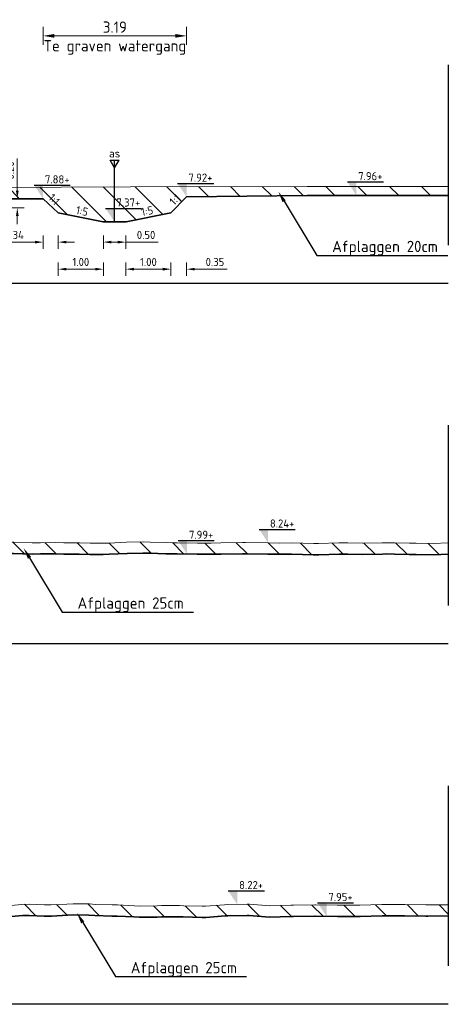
# Model space of a CAD drawing. Header units: metres. Extents: x 199581 to 207779, y 462378 to 466293.
# Tile 72 of 134: x 207324 to 207333, y 465990 to 466011. Entities that reach past the tile are written whole.
import ezdxf
from ezdxf import colors
from ezdxf.entities.mleader import LeaderData, LeaderLine
from ezdxf.enums import TextEntityAlignment as Align
from ezdxf.math import Vec2, Vec3

# ---------------------------------------------------------------- set-up
doc = ezdxf.new("R2010")
doc.units = ezdxf.units.M
doc.linetypes.add('AL-NAP_LIJN', pattern=[15.25, 12, -1.5, 0.25, -1.5])
doc.linetypes.add('XX-AFBREEK', pattern=[7, 4, -1, 1, -1])
doc.layers.get('0').update_dxf_attribs({"lineweight": 25})
for name, color, linetype, lineweight in [('B-WE-GR-MAAIVELD-G-GRIJS', 253, 'GW-MAAIVELD', 13), ('N-WE-AM-AS-SD', 10, 'Continuous', 25), ('N-WE-GW-MAAIVELD-GD', 90, 'GW-MAAIVELD', 35), ('N-WE-GW-ONTGRAVING-WERK-AD', 253, 'Continuous', 18), ('X-XX-AL-AFBREEKLIJN-GD', 250, 'XX-AFBREEK', 25), ('X-XX-AL-M', 7, 'Continuous', 18), ('X-XX-AL-NAP-GD', 253, 'AL-NAP_LIJN', 25), ('X-XX-AL-PEILMAAT-BEST-SD', 251, 'Continuous', 25), ('X-XX-AL-PEILMAAT-SD', 7, 'Continuous', 25), ('X-XX-AL-REFERENTIE-T25', 7, 'Continuous', 25), ('X-XX-AL-T18', 10, 'Continuous', 18)]:
    doc.layers.add(name, color=color, linetype=linetype, lineweight=lineweight)
doc.styles.add('NLCS-ISO', font='NLCS-ISO.ttf')
doc.styles.add('NLCS-ISO-M100-T18', font='NLCS-ISO.ttf', dxfattribs={"height": 0.18})
doc.styles.add('NLCS-ISO-M100-T25', font='NLCS-ISO.ttf', dxfattribs={"height": 0.25})
doc.styles.add('NLCS-ISO-M50-T18', font='isocpeur.ttf', dxfattribs={"height": 0.09})
doc.linetypes.add('GW-MAAIVELD', pattern='A,12,[40,NLCS.SHX,S=1,R=0,X=0,Y=-0.5],12', length=24)
doc.dimstyles.new('NLCS-M100-T18-PIJL_L2_H1', dxfattribs={"dimscale": 0.1, "dimtxt": 2.5, "dimasz": 1.8, "dimexe": 2, "dimexo": 2, "dimgap": 0.7, "dimtad": 1, "dimzin": 0, "dimdsep": 46, "dimtxsty": 'NLCS-ISO-M100-T18', "dimcen": 0, "dimdle": 2, "dimclrd": 256, "dimclre": 256, "dimclrt": 10, "dimadec": 1, "dimazin": 0, "dimtfac": 1, "dimtdec": 3, "dimtofl": 0, "dimtmove": 0, "dimatfit": 3, "dimfxl": 2, "dimfxlon": 1, "dimtfillclr": 256, "dimtolj": 1, "dimtzin": 0, "dimlwd": -1, "dimlwe": -1, "dimarcsym": 0})
doc.dimstyles.new('NLCS-M100-T25-PIJL_L2_H1', dxfattribs={"dimscale": 0.1, "dimtxt": 2.5, "dimasz": 2.5, "dimexe": 2, "dimexo": 2, "dimgap": 0.7, "dimtad": 1, "dimzin": 0, "dimdsep": 46, "dimtxsty": 'NLCS-ISO-M100-T25', "dimcen": 0, "dimdle": 2, "dimclrd": 256, "dimclre": 256, "dimclrt": 256, "dimadec": 1, "dimazin": 0, "dimtfac": 1, "dimtdec": 3, "dimtofl": 0, "dimtmove": 0, "dimatfit": 3, "dimfxl": 2, "dimfxlon": 1, "dimtfillclr": 256, "dimtolj": 1, "dimtzin": 0, "dimlwd": -1, "dimlwe": -1, "dimarcsym": 0})
pattern_1 = [(135, (0, 0), (-0.3535533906, -0.3535533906), [])]

# ---------------------------------------------------------------- blocks, each defined once
blk = doc.blocks.new('SAL-PEILMAAT_INFRACAD_H01-SOD')
blk.add_line((-2, 3), (6, 3))
blk.add_solid([(-2, 3), (0, 3), (0, 0)])
at = {"style": 'NLCS-ISO'}
blk.add_attdef('...', (0.4, 3.4), '', height=1.8, dxfattribs=at)
blk = doc.blocks.new('SAM-AS-D')
for p, q in [((0, 3), (-0.25, 3.433)), ((0.25, 3.433), (-0.25, 3.433)), ((0, 0), (0, 3.433)), ((0, 3), (0.25, 3.433))]:
    blk.add_line(p, q)
blk = doc.blocks.new('*D142')
at = {"layer": 'X-XX-AL-M', "transparency": 16777216}
for p, q in [((207325.504, 466006.661), (207325.504, 466006.361)), ((207326.004, 466006.661), (207326.004, 466006.361)), ((207325.684, 466006.511), (207325.824, 466006.511)), ((207326.004, 466006.511), (207326.72, 466006.511))]:
    blk.add_line(p, q, dxfattribs=at)
for points in [[(207325.684, 466006.541), (207325.684, 466006.481), (207325.504, 466006.511)], [(207325.824, 466006.541), (207325.824, 466006.481), (207326.004, 466006.511)]]:
    blk.add_solid(points, dxfattribs=at)
at = {"layer": 'X-XX-AL-M', "transparency": 16777216, "insert": (207326.452, 466006.671), "char_height": 0.18, "attachment_point": 5, "style": 'NLCS-ISO-M100-T18'}
blk.add_mtext('\\A1;0.50', dxfattribs=at)
blk = doc.blocks.new('*D144')
at = {"layer": 'X-XX-AL-M', "transparency": 16777216}
for p, q in [((207324.504, 466006.061), (207324.504, 466005.761)), ((207325.504, 466006.061), (207325.504, 466005.761)), ((207325.324, 466005.911), (207324.684, 466005.911))]:
    blk.add_line(p, q, dxfattribs=at)
for points in [[(207324.684, 466005.941), (207324.684, 466005.881), (207324.504, 466005.911)], [(207325.324, 466005.941), (207325.324, 466005.881), (207325.504, 466005.911)]]:
    blk.add_solid(points, dxfattribs=at)
at = {"layer": 'X-XX-AL-M', "transparency": 16777216, "insert": (207325.004, 466006.071), "char_height": 0.18, "attachment_point": 5, "style": 'NLCS-ISO-M100-T18'}
blk.add_mtext('\\A1;1.00', dxfattribs=at)
blk = doc.blocks.new('*D143')
at = {"layer": 'X-XX-AL-M', "transparency": 16777216}
for p, q in [((207326.004, 466006.061), (207326.004, 466005.761)), ((207327.004, 466006.061), (207327.004, 466005.761)), ((207326.184, 466005.911), (207326.824, 466005.911))]:
    blk.add_line(p, q, dxfattribs=at)
for points in [[(207326.184, 466005.941), (207326.184, 466005.881), (207326.004, 466005.911)], [(207326.824, 466005.941), (207326.824, 466005.881), (207327.004, 466005.911)]]:
    blk.add_solid(points, dxfattribs=at)
at = {"layer": 'X-XX-AL-M', "transparency": 16777216, "insert": (207326.504, 466006.071), "char_height": 0.18, "attachment_point": 5, "style": 'NLCS-ISO-M100-T18'}
blk.add_mtext('\\A1;1.00', dxfattribs=at)
blk = doc.blocks.new('*D145')
at = {"layer": 'X-XX-AL-M', "transparency": 16777216}
for p, q in [((207324.167, 466006.661), (207324.167, 466006.361)), ((207324.504, 466006.661), (207324.504, 466006.361)), ((207323.987, 466006.511), (207323.253, 466006.511)), ((207324.684, 466006.511), (207324.864, 466006.511))]:
    blk.add_line(p, q, dxfattribs=at)
for points in [[(207323.987, 466006.541), (207323.987, 466006.481), (207324.167, 466006.511)], [(207324.684, 466006.541), (207324.684, 466006.481), (207324.504, 466006.511)]]:
    blk.add_solid(points, dxfattribs=at)
at = {"layer": 'X-XX-AL-M', "transparency": 16777216, "insert": (207323.53, 466006.671), "char_height": 0.18, "attachment_point": 5, "style": 'NLCS-ISO-M100-T18'}
blk.add_mtext('\\A1;0.34', dxfattribs=at)
blk = doc.blocks.new('*D146')
at = {"layer": 'X-XX-AL-M', "transparency": 16777216}
for p, q in [((207327.004, 466006.061), (207327.004, 466005.761)), ((207327.353, 466006.061), (207327.353, 466005.761)), ((207326.824, 466005.911), (207326.644, 466005.911)), ((207327.533, 466005.911), (207328.249, 466005.911))]:
    blk.add_line(p, q, dxfattribs=at)
for points in [[(207326.824, 466005.941), (207326.824, 466005.881), (207327.004, 466005.911)], [(207327.533, 466005.941), (207327.533, 466005.881), (207327.353, 466005.911)]]:
    blk.add_solid(points, dxfattribs=at)
at = {"layer": 'X-XX-AL-M', "transparency": 16777216, "insert": (207327.981, 466006.071), "char_height": 0.18, "attachment_point": 5, "style": 'NLCS-ISO-M100-T18'}
blk.add_mtext('\\A1;0.35', dxfattribs=at)
blk = doc.blocks.new('*D209')
at = {"layer": 'X-XX-AL-M', "transparency": 16777216}
for p, q in [((207324.167, 466010.89), (207324.167, 466011.29)), ((207327.353, 466010.89), (207327.353, 466011.29)), ((207324.417, 466011.09), (207327.103, 466011.09))]:
    blk.add_line(p, q, dxfattribs=at)
for points in [[(207324.417, 466011.132), (207324.417, 466011.049), (207324.167, 466011.09)], [(207327.103, 466011.132), (207327.103, 466011.049), (207327.353, 466011.09)]]:
    blk.add_solid(points, dxfattribs=at)
at = {"layer": 'X-XX-AL-M', "transparency": 16777216, "insert": (207325.76, 466011.285), "char_height": 0.25, "attachment_point": 5, "style": 'NLCS-ISO-M100-T25'}
blk.add_mtext('\\A1;3.19', dxfattribs=at)
blk = doc.blocks.new('*D231')
at = {"layer": 'X-XX-AL-M', "transparency": 16777216}
for p, q in [((207323.594, 466007.654), (207323.594, 466008.37)), ((207323.444, 466007.474), (207323.744, 466007.474)), ((207323.744, 466007.27), (207323.444, 466007.27)), ((207323.594, 466007.09), (207323.594, 466006.91))]:
    blk.add_line(p, q, dxfattribs=at)
for points in [[(207323.564, 466007.654), (207323.624, 466007.654), (207323.594, 466007.474)], [(207323.564, 466007.09), (207323.624, 466007.09), (207323.594, 466007.27)]]:
    blk.add_solid(points, dxfattribs=at)
at = {"layer": 'X-XX-AL-M', "transparency": 16777216, "insert": (207323.434, 466008.102), "char_height": 0.18, "attachment_point": 5, "rotation": 90, "style": 'NLCS-ISO-M100-T18'}
blk.add_mtext('\\A1;0.20', dxfattribs=at)

msp = doc.modelspace()

# ---------------------------------------------------------------- hatches: boundary and pattern name
at = {"layer": 'N-WE-GW-ONTGRAVING-WERK-AD'}
h = msp.add_hatch(dxfattribs=at)
h.set_pattern_fill('AGW-WERK_ONTGRAVEN-SO', color=256, scale=0.1, pattern_type=2)
h.set_pattern_definition(pattern_1)
h.paths.add_polyline_path([(207327.353, 466007.513), (207330.03, 466007.546), (207331.121, 466007.546), (207333.161, 466007.545), (207333.161, 466007.745), (207331.121, 466007.746), (207330.03, 466007.746), (207326.104, 466007.741), (207324.566, 466007.734), (207321.087, 466007.723), (207319.155, 466007.628), (207315.495, 466007.567), (207311.287, 466007.417), (207310.771, 466007.118), (207311.415, 466007.102), (207315.507, 466007.247), (207319.17, 466007.474), (207323.167, 466007.474), (207323.297, 466007.474), (207324.167, 466007.474), (207324.501, 466007.16), (207325.501, 466006.96), (207326.007, 466006.961), (207327.001, 466007.16)])
h = msp.add_hatch(dxfattribs=at)
h.set_pattern_fill('AGW-WERK_ONTGRAVEN-SO', color=256, scale=0.1, pattern_type=2)
h.set_pattern_definition(pattern_1)
h.paths.add_polyline_path([(207319.88, 465999.589), (207320.146, 465999.596), (207320.24, 465999.598), (207320.265, 465999.599), (207320.316, 465999.598), (207320.784, 465999.598), (207321.069, 465999.593), (207321.306, 465999.586), (207321.836, 465999.587), (207322.358, 465999.609), (207322.583, 465999.602), (207322.877, 465999.591), (207323.355, 465999.6), (207323.401, 465999.601), (207323.512, 465999.598), (207323.925, 465999.584), (207324.112, 465999.588), (207324.448, 465999.589), (207324.626, 465999.586), (207324.97, 465999.582), (207325.207, 465999.579), (207325.499, 465999.577), (207325.635, 465999.58), (207326.029, 465999.601), (207326.383, 465999.607), (207326.537, 465999.603), (207326.892, 465999.594), (207327.062, 465999.588), (207327.139, 465999.588), (207327.588, 465999.581), (207327.901, 465999.58), (207328.117, 465999.582), (207328.594, 465999.591), (207328.652, 465999.591), (207329.158, 465999.584), (207329.417, 465999.581), (207329.681, 465999.583), (207330.17, 465999.569), (207330.209, 465999.568), (207330.287, 465999.57), (207330.737, 465999.585), (207330.932, 465999.587), (207331.253, 465999.579), (207331.698, 465999.586), (207331.78, 465999.588), (207331.965, 465999.586), (207332.295, 465999.579), (207332.446, 465999.575), (207332.829, 465999.571), (207333.161, 465999.584), (207333.161, 465999.834), (207332.825, 465999.821), (207332.45, 465999.825), (207332.301, 465999.829), (207331.97, 465999.836), (207331.778, 465999.838), (207331.692, 465999.836), (207331.255, 465999.83), (207330.934, 465999.837), (207330.731, 465999.835), (207330.28, 465999.82), (207330.208, 465999.818), (207330.175, 465999.819), (207329.684, 465999.833), (207329.417, 465999.831), (207329.161, 465999.834), (207328.659, 465999.841), (207328.637, 465999.841), (207328.59, 465999.841), (207328.114, 465999.832), (207327.9, 465999.83), (207327.591, 465999.831), (207327.142, 465999.838), (207327.067, 465999.838), (207326.9, 465999.844), (207326.544, 465999.853), (207326.384, 465999.857), (207326.02, 465999.851), (207325.625, 465999.83), (207325.497, 465999.827), (207325.21, 465999.829), (207324.973, 465999.832), (207324.63, 465999.836), (207324.45, 465999.839), (207324.109, 465999.838), (207323.926, 465999.834), (207323.52, 465999.847), (207323.403, 465999.851), (207323.35, 465999.85), (207322.88, 465999.841), (207322.592, 465999.852), (207322.356, 465999.859), (207321.83, 465999.837), (207321.309, 465999.836), (207321.075, 465999.843), (207320.786, 465999.848), (207320.317, 465999.848), (207320.262, 465999.849), (207320.234, 465999.848), (207320.141, 465999.846), (207319.834, 465999.838), (207319.739, 465999.837), (207319.559, 465999.835), (207319.216, 465999.837), (207318.8, 465999.846), (207318.692, 465999.846), (207318.451, 465999.848), (207318.169, 465999.848), (207318.042, 465999.846), (207317.645, 465999.845), (207317.284, 465999.85), (207317.122, 465999.848), (207316.761, 465999.836), (207316.598, 465999.83), (207316.525, 465999.833), (207316.075, 465999.851), (207315.767, 465999.847), (207315.551, 465999.844), (207315.071, 465999.842), (207315.028, 465999.842), (207315.009, 465999.842), (207314.505, 465999.836), (207314.25, 465999.843), (207313.981, 465999.857), (207313.492, 465999.846), (207313.458, 465999.845), (207313.381, 465999.843), (207312.934, 465999.827), (207312.734, 465999.818), (207312.411, 465999.797), (207311.975, 465999.801), (207311.887, 465999.8), (207311.691, 465999.796), (207311.364, 465999.784), (207311.217, 465999.766), (207310.841, 465999.72), (207310.459, 465999.706), (207310.317, 465999.697), (207310.001, 465999.684), (207309.794, 465999.674), (207309.7, 465999.669), (207309.27, 465999.646), (207308.942, 465999.645), (207308.747, 465999.637), (207308.312, 465999.597), (207308.223, 465999.588), (207307.132, 465999.404), (207306.993, 465999.288), (207308.769, 465999.288), (207308.949, 465999.295), (207309.28, 465999.296), (207309.718, 465999.32), (207309.81, 465999.324), (207310.017, 465999.334), (207310.336, 465999.347), (207310.477, 465999.356), (207310.868, 465999.371), (207311.26, 465999.418), (207311.392, 465999.435), (207311.552, 465999.482), (207315.549, 465999.482), (207316.549, 465999.482), (207316.911, 465999.12), (207317.911, 465998.92), (207318.411, 465998.92), (207319.411, 465999.12)])
h = msp.add_hatch(dxfattribs=at)
h.set_pattern_fill('AGW-WERK_ONTGRAVEN-SO', color=256, scale=0.1, pattern_type=2)
h.set_pattern_definition(pattern_1)
h.paths.add_polyline_path([(207319.869, 465991.528), (207319.949, 465991.529), (207320.2, 465991.529), (207320.442, 465991.541), (207320.691, 465991.539), (207320.924, 465991.535), (207321.196, 465991.537), (207321.419, 465991.538), (207321.699, 465991.546), (207321.903, 465991.548), (207322.189, 465991.543), (207322.386, 465991.537), (207322.693, 465991.531), (207322.878, 465991.532), (207323.195, 465991.523), (207323.386, 465991.529), (207323.71, 465991.559), (207323.857, 465991.563), (207324.189, 465991.547), (207324.356, 465991.546), (207324.709, 465991.568), (207324.842, 465991.574), (207325.184, 465991.569), (207325.313, 465991.559), (207325.691, 465991.547), (207325.809, 465991.547), (207326.183, 465991.529), (207326.299, 465991.522), (207326.702, 465991.527), (207326.798, 465991.531), (207327.194, 465991.532), (207327.277, 465991.53), (207327.692, 465991.521), (207327.779, 465991.52), (207328.21, 465991.551), (207328.267, 465991.553), (207328.698, 465991.561), (207328.74, 465991.561), (207329.191, 465991.528), (207329.665, 465991.542), (207329.693, 465991.541), (207329.728, 465991.541), (207330.207, 465991.545), (207330.701, 465991.541), (207330.71, 465991.541), (207331.081, 465991.54), (207331.195, 465991.54), (207331.201, 465991.54), (207331.692, 465991.553), (207331.703, 465991.554), (207332.166, 465991.555), (207332.188, 465991.554), (207332.663, 465991.545), (207332.703, 465991.546), (207333.161, 465991.552), (207333.161, 465991.802), (207333.15, 465991.802), (207332.697, 465991.796), (207332.661, 465991.795), (207332.197, 465991.804), (207332.172, 465991.805), (207331.697, 465991.804), (207331.683, 465991.803), (207331.197, 465991.79), (207331.082, 465991.79), (207330.705, 465991.791), (207330.697, 465991.791), (207330.216, 465991.795), (207330.197, 465991.795), (207329.709, 465991.791), (207329.664, 465991.792), (207329.196, 465991.779), (207328.749, 465991.811), (207328.696, 465991.811), (207328.26, 465991.803), (207328.196, 465991.801), (207327.771, 465991.77), (207327.696, 465991.771), (207327.282, 465991.78), (207327.196, 465991.782), (207326.793, 465991.781), (207326.696, 465991.777), (207326.304, 465991.772), (207326.196, 465991.779), (207325.815, 465991.797), (207325.696, 465991.797), (207325.326, 465991.809), (207325.195, 465991.819), (207324.837, 465991.824), (207324.695, 465991.817), (207324.348, 465991.796), (207324.195, 465991.797), (207323.859, 465991.813), (207323.695, 465991.809), (207323.37, 465991.778), (207323.195, 465991.773), (207322.881, 465991.782), (207322.695, 465991.781), (207322.392, 465991.787), (207322.195, 465991.793), (207321.903, 465991.798), (207321.695, 465991.796), (207321.414, 465991.788), (207321.194, 465991.787), (207320.925, 465991.785), (207320.694, 465991.789), (207320.436, 465991.791), (207320.194, 465991.779), (207319.947, 465991.779), (207319.694, 465991.775), (207319.458, 465991.776), (207319.194, 465991.781), (207318.97, 465991.785), (207318.694, 465991.797), (207318.481, 465991.796), (207318.194, 465991.789), (207317.992, 465991.783), (207317.693, 465991.781), (207317.503, 465991.781), (207317.193, 465991.771), (207317.014, 465991.768), (207316.693, 465991.784), (207316.525, 465991.789), (207316.193, 465991.786), (207316.036, 465991.78), (207315.693, 465991.772), (207315.547, 465991.773), (207315.193, 465991.75), (207315.058, 465991.749), (207314.693, 465991.767), (207314.569, 465991.769), (207314.193, 465991.787), (207314.08, 465991.788), (207313.692, 465991.77), (207313.591, 465991.767), (207313.192, 465991.779), (207313.102, 465991.778), (207312.692, 465991.765), (207312.613, 465991.762), (207312.192, 465991.763), (207312.124, 465991.767), (207311.692, 465991.783), (207311.635, 465991.776), (207311.192, 465991.735), (207311.146, 465991.733), (207310.692, 465991.721), (207310.657, 465991.72), (207310.192, 465991.695), (207310.168, 465991.692), (207309.691, 465991.636), (207309.679, 465991.634), (207309.19, 465991.58), (207307.399, 465991.461), (207306.971, 465991.237), (207309.221, 465991.232), (207309.72, 465991.286), (207309.734, 465991.288), (207310.216, 465991.345), (207310.228, 465991.347), (207310.67, 465991.37), (207310.701, 465991.371), (207311.155, 465991.384), (207311.212, 465991.385), (207311.545, 465991.438), (207315.543, 465991.438), (207315.704, 465991.438), (207316.046, 465991.438), (207316.216, 465991.438), (207316.542, 465991.439), (207316.911, 465991.07), (207317.911, 465990.87), (207318.411, 465990.87), (207319.411, 465991.07)])

# ---------------------------------------------------------------- linework, layer by layer
at = {"layer": 'B-WE-GR-MAAIVELD-G-GRIJS', "flags": 128}
for points in [[(207298.161, 466008.142), (207298.98, 466008.141), (207302.231, 466008.124), (207303.213, 466007.782), (207303.756, 466007.555), (207304.958, 466007.567), (207306.64, 466006.512), (207307.34, 466006.321), (207309.162, 466006.336), (207309.83, 466006.571), (207311.287, 466007.417), (207315.495, 466007.567), (207319.155, 466007.628), (207321.087, 466007.723), (207324.566, 466007.734), (207326.104, 466007.741), (207330.03, 466007.746), (207331.121, 466007.746), (207333.161, 466007.745)], [(207298.161, 466000.053), (207298.555, 466000.033), (207299.986, 465999.743), (207301.16, 465999.524), (207302.133, 465998.995), (207302.436, 465998.489), (207303.126, 465998.272), (207305.512, 465998.313), (207306.046, 465998.496), (207307.132, 465999.404), (207308.223, 465999.588), (207308.312, 465999.597), (207308.747, 465999.637), (207308.942, 465999.645), (207309.27, 465999.646), (207309.7, 465999.669), (207309.794, 465999.674), (207310.001, 465999.684), (207310.317, 465999.697), (207310.459, 465999.706), (207310.841, 465999.72), (207311.217, 465999.766), (207311.364, 465999.784), (207311.691, 465999.796), (207311.887, 465999.8), (207311.975, 465999.801), (207312.411, 465999.797), (207312.734, 465999.818), (207312.934, 465999.827), (207313.381, 465999.843), (207313.458, 465999.845), (207313.492, 465999.846), (207313.981, 465999.857), (207314.25, 465999.843), (207314.505, 465999.836), (207315.009, 465999.842), (207315.028, 465999.842), (207315.071, 465999.842), (207315.551, 465999.844), (207315.767, 465999.847), (207316.075, 465999.851), (207316.525, 465999.833), (207316.598, 465999.83), (207316.761, 465999.836), (207317.122, 465999.848), (207317.284, 465999.85), (207317.645, 465999.845), (207318.042, 465999.846), (207318.169, 465999.848), (207318.451, 465999.848), (207318.692, 465999.846), (207318.8, 465999.846), (207319.216, 465999.837), (207319.559, 465999.835), (207319.739, 465999.837), (207319.834, 465999.838), (207320.141, 465999.846), (207320.234, 465999.848), (207320.262, 465999.849), (207320.317, 465999.848), (207320.786, 465999.848), (207321.075, 465999.843), (207321.309, 465999.836), (207321.83, 465999.837), (207322.356, 465999.859), (207322.592, 465999.852), (207322.88, 465999.841), (207323.35, 465999.85), (207323.403, 465999.851), (207323.52, 465999.847), (207323.926, 465999.834), (207324.109, 465999.838), (207324.45, 465999.839), (207324.63, 465999.836), (207324.973, 465999.832), (207325.21, 465999.829), (207325.497, 465999.827), (207325.625, 465999.83), (207326.02, 465999.851), (207326.384, 465999.857), (207326.544, 465999.853), (207326.9, 465999.844), (207327.067, 465999.838), (207327.142, 465999.838), (207327.591, 465999.831), (207327.9, 465999.83), (207328.114, 465999.832), (207328.59, 465999.841), (207328.637, 465999.841), (207328.659, 465999.841), (207329.161, 465999.834), (207329.417, 465999.831), (207329.684, 465999.833), (207330.175, 465999.819), (207330.208, 465999.818), (207330.28, 465999.82), (207330.731, 465999.835), (207330.934, 465999.837), (207331.255, 465999.83), (207331.692, 465999.836), (207331.778, 465999.838), (207331.97, 465999.836), (207332.301, 465999.829), (207332.45, 465999.825), (207332.825, 465999.821), (207333.161, 465999.834)], [(207298.161, 465991.873), (207298.188, 465991.869), (207298.432, 465991.883), (207298.689, 465991.888), (207298.921, 465991.882), (207299.189, 465991.872), (207299.41, 465991.856), (207299.689, 465991.859), (207299.899, 465991.817), (207300.189, 465991.733), (207300.388, 465991.695), (207300.689, 465991.662), (207300.877, 465991.626), (207301.189, 465991.568), (207301.366, 465991.516), (207301.689, 465991.396), (207301.855, 465991.281), (207302.275, 465991.048), (207302.634, 465990.441), (207303.112, 465990.354), (207303.334, 465990.291), (207305.839, 465990.317), (207306.274, 465990.515), (207306.598, 465991.042), (207307.399, 465991.461), (207309.19, 465991.58), (207309.679, 465991.634), (207309.691, 465991.636), (207310.168, 465991.692), (207310.192, 465991.695), (207310.657, 465991.72), (207310.692, 465991.721), (207311.146, 465991.733), (207311.192, 465991.735), (207311.635, 465991.776), (207311.692, 465991.783), (207312.124, 465991.767), (207312.192, 465991.763), (207312.613, 465991.762), (207312.692, 465991.765), (207313.102, 465991.778), (207313.192, 465991.779), (207313.591, 465991.767), (207313.692, 465991.77), (207314.08, 465991.788), (207314.193, 465991.787), (207314.569, 465991.769), (207314.693, 465991.767), (207315.058, 465991.749), (207315.193, 465991.75), (207315.547, 465991.773), (207315.693, 465991.772), (207316.036, 465991.78), (207316.193, 465991.786), (207316.525, 465991.789), (207316.693, 465991.784), (207317.014, 465991.768), (207317.193, 465991.771), (207317.503, 465991.781), (207317.693, 465991.781), (207317.992, 465991.783), (207318.194, 465991.789), (207318.481, 465991.796), (207318.694, 465991.797), (207318.97, 465991.785), (207319.194, 465991.781), (207319.458, 465991.776), (207319.694, 465991.775), (207319.947, 465991.779), (207320.194, 465991.779), (207320.436, 465991.791), (207320.694, 465991.789), (207320.925, 465991.785), (207321.194, 465991.787), (207321.414, 465991.788), (207321.695, 465991.796), (207321.903, 465991.798), (207322.195, 465991.793), (207322.392, 465991.787), (207322.695, 465991.781), (207322.881, 465991.782), (207323.195, 465991.773), (207323.37, 465991.778), (207323.695, 465991.809), (207323.859, 465991.813), (207324.195, 465991.797), (207324.348, 465991.796), (207324.695, 465991.817), (207324.837, 465991.824), (207325.195, 465991.819), (207325.326, 465991.809), (207325.696, 465991.797), (207325.815, 465991.797), (207326.196, 465991.779), (207326.304, 465991.772), (207326.696, 465991.777), (207326.793, 465991.781), (207327.196, 465991.782), (207327.282, 465991.78), (207327.696, 465991.771), (207327.771, 465991.77), (207328.196, 465991.801), (207328.26, 465991.803), (207328.696, 465991.811), (207328.749, 465991.811), (207329.196, 465991.779), (207329.664, 465991.792), (207329.697, 465991.791), (207329.727, 465991.791), (207330.197, 465991.795), (207330.216, 465991.795), (207330.697, 465991.791), (207330.705, 465991.791), (207331.082, 465991.79), (207331.194, 465991.79), (207331.197, 465991.79), (207331.683, 465991.803), (207331.697, 465991.804), (207332.172, 465991.805), (207332.197, 465991.804), (207332.661, 465991.795), (207332.697, 465991.796), (207333.15, 465991.802), (207333.161, 465991.802)]]:
    msp.add_lwpolyline(points, dxfattribs=at)
at = {"layer": 'N-WE-GW-MAAIVELD-GD', "flags": 128}
for points in [[(207298.161, 466007.842), (207298.979, 466007.841), (207302.179, 466007.824), (207303.105, 466007.502), (207303.697, 466007.255), (207304.873, 466007.266), (207311.415, 466007.102), (207315.507, 466007.247), (207319.17, 466007.474), (207323.297, 466007.474), (207324.167, 466007.474), (207324.501, 466007.16), (207325.501, 466006.96), (207326.007, 466006.961), (207327.001, 466007.16), (207327.353, 466007.513), (207330.03, 466007.546), (207331.121, 466007.546), (207333.161, 466007.545)], [(207319.88, 465999.589), (207320.146, 465999.596), (207320.24, 465999.598), (207320.265, 465999.599), (207320.316, 465999.598), (207320.784, 465999.598), (207321.069, 465999.593), (207321.306, 465999.586), (207321.836, 465999.587), (207322.358, 465999.609), (207322.583, 465999.602), (207322.877, 465999.591), (207323.355, 465999.6), (207323.401, 465999.601), (207323.512, 465999.598), (207323.925, 465999.584), (207324.112, 465999.588), (207324.448, 465999.589), (207324.626, 465999.586), (207324.97, 465999.582), (207325.207, 465999.579), (207325.499, 465999.577), (207325.635, 465999.58), (207326.029, 465999.601), (207326.383, 465999.607), (207326.537, 465999.603), (207326.892, 465999.594), (207327.062, 465999.588), (207327.139, 465999.588), (207327.588, 465999.581), (207327.901, 465999.58), (207328.117, 465999.582), (207328.594, 465999.591), (207328.64, 465999.591), (207328.657, 465999.591), (207329.158, 465999.584), (207329.417, 465999.581), (207329.681, 465999.583), (207330.17, 465999.569), (207330.209, 465999.568), (207330.287, 465999.57), (207330.737, 465999.585), (207330.932, 465999.587), (207331.253, 465999.579), (207331.698, 465999.586), (207331.78, 465999.588), (207331.965, 465999.586), (207332.295, 465999.579), (207332.446, 465999.575), (207332.829, 465999.571), (207333.161, 465999.584)], [(207319.869, 465991.528), (207319.949, 465991.529), (207320.2, 465991.529), (207320.442, 465991.541), (207320.691, 465991.539), (207320.924, 465991.535), (207321.196, 465991.537), (207321.419, 465991.538), (207321.699, 465991.546), (207321.903, 465991.548), (207322.189, 465991.543), (207322.386, 465991.537), (207322.693, 465991.531), (207322.878, 465991.532), (207323.195, 465991.523), (207323.386, 465991.529), (207323.71, 465991.559), (207323.857, 465991.563), (207324.189, 465991.547), (207324.356, 465991.546), (207324.709, 465991.568), (207324.842, 465991.574), (207325.184, 465991.569), (207325.313, 465991.559), (207325.691, 465991.547), (207325.809, 465991.547), (207326.183, 465991.529), (207326.299, 465991.522), (207326.702, 465991.527), (207326.798, 465991.531), (207327.194, 465991.532), (207327.277, 465991.53), (207327.692, 465991.521), (207327.779, 465991.52), (207328.21, 465991.551), (207328.267, 465991.553), (207328.698, 465991.561), (207328.74, 465991.561), (207329.191, 465991.528), (207329.665, 465991.542), (207329.693, 465991.541), (207329.728, 465991.541), (207330.198, 465991.545), (207330.215, 465991.545), (207330.701, 465991.541), (207330.71, 465991.541), (207331.081, 465991.54), (207331.195, 465991.54), (207331.201, 465991.54), (207331.692, 465991.553), (207331.703, 465991.554), (207332.166, 465991.555), (207332.188, 465991.554), (207332.663, 465991.545), (207332.703, 465991.546), (207333.149, 465991.552), (207333.161, 465991.552)]]:
    msp.add_lwpolyline(points, dxfattribs=at)
at = {"layer": 'X-XX-AL-AFBREEKLIJN-GD', "flags": 128}
for points in [[(207333.161, 466010.444), (207333.161, 466006.444)], [(207333.161, 466002.444), (207333.161, 465998.444)], [(207333.161, 465994.444), (207333.161, 465990.444)]]:
    msp.add_lwpolyline(points, dxfattribs=at)
at = {"layer": 'X-XX-AL-NAP-GD', "flags": 128}
for points in [[(207333.161, 466005.59), (207298.161, 466005.59)], [(207333.161, 465997.59), (207298.161, 465997.59)], [(207333.161, 465989.59), (207298.161, 465989.59)]]:
    msp.add_lwpolyline(points, dxfattribs=at)

# ---------------------------------------------------------------- block references
at = {"layer": 'N-WE-AM-AS-SD', "xscale": -0.4, "yscale": 0.4, "zscale": 2}
msp.add_blockref('SAM-AS-D', (207325.754, 466006.961), dxfattribs=at)
at = {"layer": 'X-XX-AL-PEILMAAT-BEST-SD', "xscale": 0.1, "yscale": 0.1, "zscale": 0.1}
for p, values in [((207329.161, 465999.834), {'...': '8.24+'}), ((207328.478, 465991.807), {'...': '8.22+'})]:
    msp.add_blockref('SAL-PEILMAAT_INFRACAD_H01-SOD', p, dxfattribs=at).add_auto_attribs(values)
at = {"layer": 'X-XX-AL-PEILMAAT-SD', "xscale": 0.1, "yscale": 0.1, "zscale": 0.1}
for p, values in [((207324.167, 466007.474), {'...': '7.88+'}), ((207327.353, 466007.513), {'...': '7.92+'}), ((207331.121, 466007.546), {'...': '7.96+'}), ((207325.754, 466006.961), {'...': '7.37+'}), ((207327.364, 465999.584), {'...': '7.99+'}), ((207330.458, 465991.543), {'...': '7.95+'})]:
    msp.add_blockref('SAL-PEILMAAT_INFRACAD_H01-SOD', p, dxfattribs=at).add_auto_attribs(values)

# ---------------------------------------------------------------- texts
at = {"layer": 'X-XX-AL-REFERENTIE-T25', "insert": (207324.176, 466010.995), "char_height": 0.25, "attachment_point": 1, "style": 'NLCS-ISO-M100-T25'}
msp.add_mtext_dynamic_manual_height_columns('Te graven watergang', width=3.80398, gutter_width=1.25, heights=[0], dxfattribs=at)
at = {"layer": 'X-XX-AL-T18', "style": 'NLCS-ISO-M50-T18'}
msp.add_text('as', height=0.18, dxfattribs=at).set_placement((207325.754, 466008.337), align=Align.BOTTOM_CENTER)
at = {"layer": 'X-XX-AL-T18', "style": 'NLCS-ISO-M100-T18'}
for s, rotation, p in [('1:1', 315, (207324.308, 466007.357)), ('1:1', 45, (207327.197, 466007.354)), ('1:5', 348.6901, (207325.004, 466007.061)), ('1:5', 11.3099, (207326.504, 466007.061))]:
    msp.add_text(s, height=0.18, rotation=rotation, dxfattribs=at).set_placement(p, align=Align.BOTTOM_CENTER)

# ---------------------------------------------------------------- dimensions: what is measured, and where the dimension line sits
at = {"layer": 'X-XX-AL-M'}
dim = msp.add_linear_dim(base=(207327.353, 466011.09), p1=(207324.167, 466007.474), p2=(207327.353, 466007.513), dimstyle='NLCS-M100-T25-PIJL_L2_H1', dxfattribs=at)
dim.commit()
dim.dimension.update_dxf_attribs({"geometry": '*D209', "text_midpoint": (207325.76, 466011.285)})
dim = msp.add_linear_dim(base=(207323.594, 466007.474), p1=(207325.501, 466007.27), p2=(207323.167, 466007.474), angle=90, dimstyle='NLCS-M100-T18-PIJL_L2_H1', override={"dimexe": 1.5, "dimexo": 1.5, "dimclrt": 256, "dimfxl": 1.5}, dxfattribs=at)
dim.commit()
dim.dimension.update_dxf_attribs({"geometry": '*D231', "text_midpoint": (207323.434, 466008.102)})
for base, p1, p2, picture, middle in [((207324.167, 466006.511), (207324.504, 466007.161), (207324.167, 466007.474), '*D145', (207323.53, 466006.671)), ((207327.353, 466005.911), (207327.004, 466007.161), (207327.353, 466007.513), '*D146', (207327.981, 466006.071)), ((207324.504, 466005.911), (207325.504, 466006.961), (207324.504, 466007.161), '*D144', (207325.004, 466006.071)), ((207327.004, 466005.911), (207326.004, 466006.961), (207327.004, 466007.161), '*D143', (207326.504, 466006.071)), ((207326.004, 466006.511), (207325.504, 466006.961), (207326.004, 466006.961), '*D142', (207326.452, 466006.671))]:
    dim = msp.add_linear_dim(base=base, p1=p1, p2=p2, dimstyle='NLCS-M100-T18-PIJL_L2_H1', override={"dimexe": 1.5, "dimexo": 1.5, "dimclrt": 256, "dimfxl": 1.5}, dxfattribs=at)
    dim.commit()
    dim.dimension.update_dxf_attribs({"geometry": picture, "text_midpoint": middle})

# ---------------------------------------------------------------- leaders
at = {"layer": 'X-XX-AL-REFERENTIE-T25'}
ml = msp.add_multileader_mtext('Standard', dxfattribs=at)
ml.set_content('Afplaggen 20cm', color=256, style='NLCS-ISO-M100-T25')
ml.set_leader_properties(color=256, linetype='ByLayer', lineweight=-1)
ml.build(insert=Vec2(0, 0))
ml.multileader.update_dxf_attribs({"text_left_attachment_type": 5, "text_right_attachment_type": 5, "dogleg_length": 0.25, "arrow_head_size": 0.25})
ctx = ml.context
ctx.base_point, ctx.char_height, ctx.arrow_head_size, ctx.landing_gap_size, ctx.plane_origin = Vec3(207330.493, 466006.216), 0.25, 0.25, 0.09, Vec3(207329.387, 466007.633)
ctx.left_attachment, ctx.right_attachment = 5, 5
notes = []
notes.append((ctx, [(1, (1, 1, 0), (207330.243, 466006.216), (1, 0), 0.25, [(0, [(207329.387, 466007.633)], 0, [])])]))
ctx.mtext.insert, ctx.mtext.flow_direction = Vec3(207330.583, 466006.541), 5
ml = msp.add_multileader_mtext('Standard', dxfattribs=at)
ml.set_content('Afplaggen 25cm', color=256, style='NLCS-ISO-M100-T25')
ml.set_leader_properties(color=256, linetype='ByLayer', lineweight=-1)
ml.build(insert=Vec2(0, 0))
ml.multileader.update_dxf_attribs({"text_left_attachment_type": 5, "text_right_attachment_type": 5, "dogleg_length": 0.25, "arrow_head_size": 0.25})
ctx = ml.context
ctx.base_point, ctx.char_height, ctx.arrow_head_size, ctx.landing_gap_size, ctx.plane_origin = Vec3(207324.842, 465998.299), 0.25, 0.25, 0.09, Vec3(207323.735, 465999.717)
ctx.left_attachment, ctx.right_attachment = 5, 5
notes.append((ctx, [(1, (1, 1, 0), (207324.592, 465998.299), (1, 0), 0.25, [(0, [(207323.735, 465999.717)], 0, [])])]))
ctx.mtext.insert, ctx.mtext.flow_direction = Vec3(207324.932, 465998.624), 5
ml = msp.add_multileader_mtext('Standard', dxfattribs=at)
ml.set_content('Afplaggen 25cm', color=256, style='NLCS-ISO-M100-T25')
ml.set_leader_properties(color=256, linetype='ByLayer', lineweight=-1)
ml.build(insert=Vec2(0, 0))
ml.multileader.update_dxf_attribs({"text_left_attachment_type": 5, "text_right_attachment_type": 5, "dogleg_length": 0.25, "arrow_head_size": 0.25})
ctx = ml.context
ctx.base_point, ctx.char_height, ctx.arrow_head_size, ctx.landing_gap_size, ctx.plane_origin = Vec3(207326.023, 465990.204), 0.25, 0.25, 0.09, Vec3(207324.917, 465991.622)
ctx.left_attachment, ctx.right_attachment = 5, 5
notes.append((ctx, [(1, (1, 1, 0), (207325.773, 465990.204), (1, 0), 0.25, [(0, [(207324.917, 465991.622)], 0, [])])]))
ctx.mtext.insert, ctx.mtext.flow_direction = Vec3(207326.113, 465990.529), 5
for ctx, leaders in notes:
    for number, flags, end, landing, length, lines in leaders:
        leader = LeaderData()
        leader.index, (leader.has_last_leader_line, leader.has_dogleg_vector, leader.attachment_direction) = number, flags
        leader.last_leader_point, leader.dogleg_vector, leader.dogleg_length = Vec3(end), Vec3(landing), length
        for number, points, colour, breaks in lines:
            line = LeaderLine()
            line.index, line.vertices, line.color, line.breaks = number, Vec3.list(points), colors.encode_raw_color(colour), breaks
            leader.lines.append(line)
        ctx.leaders.append(leader)

doc.saveas('drawing.dxf')
